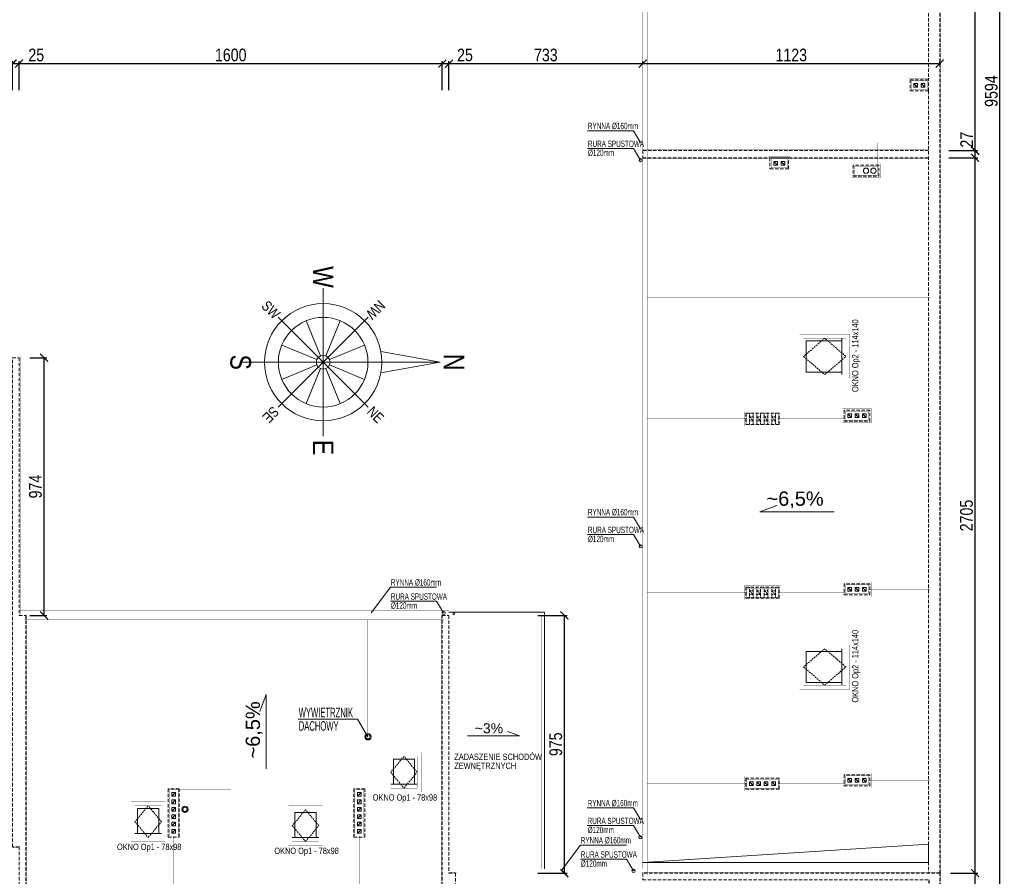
# Model space of a CAD drawing. Header units: millimetres. Extents: x 18880 to 99371, y -5529 to 27899.
# Tile 136 of 158: x 44927 to 48650, y 17305 to 20543. Entities that reach past the tile are written whole.
import ezdxf

# ---------------------------------------------------------------- set-up
doc = ezdxf.new("R2010")
doc.units = ezdxf.units.MM
doc.linetypes.add('DASHED', pattern=[19.05, 12.7, -6.35])
for name, color, linetype, lineweight in [('AA_HATCH', 252, 'Continuous', 0), ('AA_OPIS', 2, 'Continuous', 0), ('AA_WIDOK', 254, 'Continuous', 0), ('AP hath', 45, 'Continuous', 0), ('AP hath widok ciemniejszy', 252, 'Continuous', 0), ('AP opis', 51, 'Continuous', 13), ('AP wymiary', 40, 'Continuous', 0)]:
    doc.layers.add(name, color=color, linetype=linetype, lineweight=lineweight)
doc.styles.add('ARIAL', font='arial.ttf')
doc.styles.add('DIM07', font='romans.shx', dxfattribs={"width": 0.7})
doc.styles.add('Dimensions', font='arial.ttf', dxfattribs={"width": 0.8})
doc.dimstyles.new('arch100', dxfattribs={"dimscale": 2, "dimtxt": 24, "dimasz": 15, "dimexe": 5, "dimexo": 20, "dimgap": 4, "dimtad": 1, "dimdec": 1, "dimrnd": 0.5, "dimdsep": 46, "dimtxsty": 'Dimensions', "dimblk": 'ARCHTICK', "dimcen": 2.5, "dimazin": 0, "dimtfac": 1, "dimtdec": 1, "dimtmove": 1, "dimatfit": 3, "dimldrblk": 'NONE', "dimfxl": 50, "dimfxlon": 1, "dimarcsym": 0})

# ---------------------------------------------------------------- blocks, each defined once
blk = doc.blocks.new('Op1')
at = {"layer": 'AA_OPIS', "linetype": 'DASHED', "ltscale": 0.5}
blk.add_lwpolyline([(65, 135), (15, 75), (65, 15), (115, 75), (65, 135)], dxfattribs=at)
at = {"layer": 'AA_WIDOK', "const_width": 0.3}
blk.add_lwpolyline([(0, 0), (130, 0), (130, 150), (0, 150)], close=True, dxfattribs=at)
blk.add_lwpolyline([(15, 15), (115, 15), (115, 135), (15, 135), (15, 15)], dxfattribs=at)
at = {"layer": 'AA_WIDOK'}
for points in [[(105, 125), (25, 125)], [(25, 125), (25, 30)], [(105, 30), (105, 125)], [(15, 30), (115, 30)]]:
    blk.add_lwpolyline(points, dxfattribs=at)
at = {"layer": 'AA_OPIS', "insert": (68.9, -8.3), "char_height": 24, "width": 450, "attachment_point": 2, "style": 'ARIAL'}
blk.add_mtext('{\\W0.8;OKNO Op1 - 78x98}', dxfattribs=at)
blk = doc.blocks.new('Op2')
at = {"layer": 'AA_OPIS', "linetype": 'DASHED', "ltscale": 0.5}
blk.add_lwpolyline([(-160, 69), (-80, 0), (0, 69), (-80, 138), (-160, 69)], dxfattribs=at)
at = {"layer": 'AA_WIDOK', "const_width": 0.3}
blk.add_lwpolyline([(15, -15), (15, 153), (-175, 153), (-175, -15)], close=True, dxfattribs=at)
blk.add_lwpolyline([(0, 0), (0, 138), (-160, 138), (-160, 0), (0, 0)], dxfattribs=at)
at = {"layer": 'AA_WIDOK'}
for points in [[(-150, 128), (-150, 10)], [(-15, 128), (-150, 128)], [(-15, 0), (-15, 138)], [(-150, 10), (-15, 10)]]:
    blk.add_lwpolyline(points, dxfattribs=at)
at = {"layer": 'AA_OPIS', "insert": (23.3, 71.6), "char_height": 24, "width": 450, "attachment_point": 2, "rotation": 90, "style": 'ARIAL'}
blk.add_mtext('{\\W0.8;OKNO Op2 - 114x140}', dxfattribs=at)
blk = doc.blocks.new('róża wiatrów')
at = {"layer": 'AP hath'}
for p, q in [((-2.8, 6.9), (-18.5, 44.7)), ((2.8, 6.9), (18.5, 44.7)), ((-44.7, 18.5), (-6.9, 2.8)), ((6.9, 2.8), (44.7, 18.5)), ((-44.7, -18.5), (-6.9, -2.8)), ((-18.5, -44.7), (-2.8, -6.9)), ((18.5, -44.7), (2.8, -6.9)), ((6.9, -2.8), (44.7, -18.5))]:
    blk.add_line(p, q, dxfattribs=at)
blk.add_circle((0, 0), 48.4, dxfattribs=at)
at = {"layer": 'AP opis'}
for p, q in [((0, 126.5), (-11.6, 62.2)), ((0, -89.3), (0, 126.5)), ((0, 126.5), (11.6, 62.2)), ((-48.7, 48.7), (48.7, -48.7)), ((-48.7, -48.7), (48.7, 48.7)), ((-80, 0), (80, 0))]:
    blk.add_line(p, q, dxfattribs=at)
at = {"layer": 'AP opis', "ltscale": 0.5}
for q in [(80, 0), (68.8, 0)]:
    blk.add_line((63.3, 0), q, dxfattribs=at)
at = {"layer": 'AP opis'}
for radius in [63.3, 7.44]:
    blk.add_circle((0, 0), radius, dxfattribs=at)
at = {"layer": 'AP opis', "char_height": 22.3, "attachment_point": 5, "style": 'Dimensions'}
for s, insert in [('N', (0, 141.4)), ('W', (-92.1, 0)), ('E', (92.1, 0)), ('S', (0, -89.3))]:
    blk.add_mtext(s, dxfattribs=dict(at, insert=insert))
at = {"layer": 'AP opis', "char_height": 11.16, "attachment_point": 5, "style": 'Dimensions'}
for s, insert, rotation in [('NW', (-56.6, 56.6), 315), ('NE', (56.6, 56.6), 45), ('SW', (-56.6, -56.6), 45), ('SE', (56.6, -56.6), 315)]:
    blk.add_mtext(s, dxfattribs=dict(at, insert=insert, rotation=rotation))
blk = doc.blocks.new('_ARCHTICK')
at = {"color": 0, "linetype": 'ByBlock', "ltscale": 0.1, "const_width": 0.15}
blk.add_lwpolyline([(-0.5, -0.5), (0.5, 0.5)], dxfattribs=at)
blk = doc.blocks.new('*D511')
at = {"layer": 'AP wymiary', "color": 0, "lineweight": -2, "transparency": 16777216}
for p, q in [((43106.6, 15394.4), (43106.6, 15284.4)), ((44924.6, 15394.4), (44924.6, 15284.4)), ((44924.6, 15294.4), (43106.6, 15294.4))]:
    blk.add_line(p, q, dxfattribs=at)
at = {"layer": 'Defpoints', "color": 0, "transparency": 16777216}
for p in [(43106.6, 17416.5), (44924.6, 16452.9), (43106.6, 15294.4)]:
    blk.add_point(p, dxfattribs=at)
at = {"layer": 'AP wymiary', "color": 0, "lineweight": -2, "transparency": 16777216, "xscale": 30, "yscale": 30, "zscale": 30, "rotation": 180}
blk.add_blockref('_ARCHTICK', (43106.6, 15294.4), dxfattribs=at)
at = {"layer": 'AP wymiary', "color": 0, "lineweight": -2, "transparency": 16777216, "xscale": 30, "yscale": 30, "zscale": 30}
blk.add_blockref('_ARCHTICK', (44924.6, 15294.4), dxfattribs=at)
at = {"layer": 'AP wymiary', "color": 0, "transparency": 16777216, "insert": (44015.6, 15326.9), "char_height": 48, "attachment_point": 5, "style": 'Dimensions'}
blk.add_mtext('1818', dxfattribs=at)
blk = doc.blocks.new('_None')
blk = doc.blocks.new('*D525')
at = {"layer": 'AP wymiary', "color": 0, "lineweight": -2, "transparency": 16777216}
for p, q in [((44899.6, 20277.3), (44899.6, 20387.3)), ((44899.6, 20377.3), (44924.6, 20377.3)), ((44924.6, 20277.3), (44924.6, 20387.3))]:
    blk.add_line(p, q, dxfattribs=at)
at = {"layer": 'Defpoints', "color": 0, "transparency": 16777216}
for p in [(44924.6, 20377.3), (44899.6, 19265.5), (44924.6, 19265.5)]:
    blk.add_point(p, dxfattribs=at)
at = {"layer": 'AP wymiary', "color": 0, "lineweight": -2, "transparency": 16777216, "xscale": 30, "yscale": 30, "zscale": 30, "rotation": 180}
blk.add_blockref('_ARCHTICK', (44899.6, 20377.3), dxfattribs=at)
at = {"layer": 'AP wymiary', "color": 0, "lineweight": -2, "transparency": 16777216, "xscale": 30, "yscale": 30, "zscale": 30}
blk.add_blockref('_ARCHTICK', (44924.6, 20377.3), dxfattribs=at)
at = {"layer": 'AP wymiary', "color": 0, "transparency": 16777216, "insert": (44989.4, 20409.8), "char_height": 48, "attachment_point": 5, "style": 'Dimensions'}
blk.add_mtext('25', dxfattribs=at)
blk = doc.blocks.new('*D526')
at = {"layer": 'AP wymiary', "color": 0, "lineweight": -2, "transparency": 16777216}
for p, q in [((44924.6, 20277.3), (44924.6, 20387.3)), ((44924.6, 20377.3), (46524.6, 20377.3)), ((46524.6, 20277.3), (46524.6, 20387.3))]:
    blk.add_line(p, q, dxfattribs=at)
at = {"layer": 'Defpoints', "color": 0, "transparency": 16777216}
for p in [(46524.6, 20377.3), (44924.6, 19265.5), (46524.6, 18291.5)]:
    blk.add_point(p, dxfattribs=at)
at = {"layer": 'AP wymiary', "color": 0, "lineweight": -2, "transparency": 16777216, "xscale": 30, "yscale": 30, "zscale": 30, "rotation": 180}
blk.add_blockref('_ARCHTICK', (44924.6, 20377.3), dxfattribs=at)
at = {"layer": 'AP wymiary', "color": 0, "lineweight": -2, "transparency": 16777216, "xscale": 30, "yscale": 30, "zscale": 30}
blk.add_blockref('_ARCHTICK', (46524.6, 20377.3), dxfattribs=at)
at = {"layer": 'AP wymiary', "color": 0, "transparency": 16777216, "insert": (45724.6, 20409.8), "char_height": 48, "attachment_point": 5, "style": 'Dimensions'}
blk.add_mtext('1600', dxfattribs=at)
blk = doc.blocks.new('*D527')
at = {"layer": 'AP wymiary', "color": 0, "lineweight": -2, "transparency": 16777216}
for p, q in [((46524.6, 20277.3), (46524.6, 20387.3)), ((46524.6, 20377.3), (46549.6, 20377.3)), ((46549.6, 20277.3), (46549.6, 20387.3))]:
    blk.add_line(p, q, dxfattribs=at)
at = {"layer": 'Defpoints', "color": 0, "transparency": 16777216}
for p in [(46549.6, 20377.3), (46524.6, 18291.5), (46549.6, 18291.5)]:
    blk.add_point(p, dxfattribs=at)
at = {"layer": 'AP wymiary', "color": 0, "lineweight": -2, "transparency": 16777216, "xscale": 30, "yscale": 30, "zscale": 30, "rotation": 180}
blk.add_blockref('_ARCHTICK', (46524.6, 20377.3), dxfattribs=at)
at = {"layer": 'AP wymiary', "color": 0, "lineweight": -2, "transparency": 16777216, "xscale": 30, "yscale": 30, "zscale": 30}
blk.add_blockref('_ARCHTICK', (46549.6, 20377.3), dxfattribs=at)
at = {"layer": 'AP wymiary', "color": 0, "transparency": 16777216, "insert": (46610.4, 20409.8), "char_height": 48, "attachment_point": 5, "style": 'Dimensions'}
blk.add_mtext('25', dxfattribs=at)
blk = doc.blocks.new('*D528')
at = {"layer": 'AP wymiary', "color": 0, "lineweight": -2, "transparency": 16777216}
for p, q in [((46549.6, 20277.3), (46549.6, 20387.3)), ((46549.6, 20377.3), (47282.6, 20377.3)), ((47282.6, 20377.3), (47282.6, 20387.3))]:
    blk.add_line(p, q, dxfattribs=at)
at = {"layer": 'Defpoints', "color": 0, "transparency": 16777216}
for p in [(47282.6, 20377.3), (47282.6, 20357.1), (46549.6, 18291.5)]:
    blk.add_point(p, dxfattribs=at)
at = {"layer": 'AP wymiary', "color": 0, "lineweight": -2, "transparency": 16777216, "xscale": 30, "yscale": 30, "zscale": 30, "rotation": 180}
blk.add_blockref('_ARCHTICK', (46549.6, 20377.3), dxfattribs=at)
at = {"layer": 'AP wymiary', "color": 0, "lineweight": -2, "transparency": 16777216, "xscale": 30, "yscale": 30, "zscale": 30}
blk.add_blockref('_ARCHTICK', (47282.6, 20377.3), dxfattribs=at)
at = {"layer": 'AP wymiary', "color": 0, "transparency": 16777216, "insert": (46916.1, 20409.8), "char_height": 48, "attachment_point": 5, "style": 'Dimensions'}
blk.add_mtext('733', dxfattribs=at)
blk = doc.blocks.new('*D529')
at = {"layer": 'AP wymiary', "color": 0, "lineweight": -2, "transparency": 16777216}
for p, q in [((47282.6, 20377.3), (47282.6, 20387.3)), ((47282.6, 20377.3), (48405.6, 20377.3)), ((48405.6, 20377.3), (48405.6, 20387.3))]:
    blk.add_line(p, q, dxfattribs=at)
at = {"layer": 'Defpoints', "color": 0, "transparency": 16777216}
for p in [(48405.6, 20377.3), (47282.6, 20357.1), (48405.6, 20342.7)]:
    blk.add_point(p, dxfattribs=at)
at = {"layer": 'AP wymiary', "color": 0, "lineweight": -2, "transparency": 16777216, "xscale": 30, "yscale": 30, "zscale": 30, "rotation": 180}
blk.add_blockref('_ARCHTICK', (47282.6, 20377.3), dxfattribs=at)
at = {"layer": 'AP wymiary', "color": 0, "lineweight": -2, "transparency": 16777216, "xscale": 30, "yscale": 30, "zscale": 30}
blk.add_blockref('_ARCHTICK', (48405.6, 20377.3), dxfattribs=at)
at = {"layer": 'AP wymiary', "color": 0, "transparency": 16777216, "insert": (47844.1, 20409.8), "char_height": 48, "attachment_point": 5, "style": 'Dimensions'}
blk.add_mtext('1123', dxfattribs=at)
blk = doc.blocks.new('*D530')
at = {"layer": 'AP wymiary', "color": 0, "lineweight": -2, "transparency": 16777216}
for p, q in [((48445.6, 17316.5), (48549.2, 17316.5)), ((48539.2, 15476.5), (48539.2, 17316.5)), ((48445.6, 15476.5), (48549.2, 15476.5))]:
    blk.add_line(p, q, dxfattribs=at)
at = {"layer": 'Defpoints', "color": 0, "transparency": 16777216}
for p in [(48405.6, 17316.5), (48539.2, 17316.5), (48405.6, 15476.5)]:
    blk.add_point(p, dxfattribs=at)
at = {"layer": 'AP wymiary', "color": 0, "lineweight": -2, "transparency": 16777216, "xscale": 30, "yscale": 30, "zscale": 30}
for p, rotation in [((48539.2, 17316.5), 90), ((48539.2, 15476.5), 270)]:
    blk.add_blockref('_ARCHTICK', p, dxfattribs=dict(at, rotation=rotation))
at = {"layer": 'AP wymiary', "color": 0, "transparency": 16777216, "insert": (48506.7, 16396.5), "char_height": 48, "attachment_point": 5, "rotation": 90, "style": 'Dimensions'}
blk.add_mtext('1840', dxfattribs=at)
blk = doc.blocks.new('*D531')
at = {"layer": 'AP wymiary', "color": 0, "lineweight": -2, "transparency": 16777216}
for p, q in [((48439.2, 20021.5), (48549.2, 20021.5)), ((48539.2, 17316.5), (48539.2, 20021.5)), ((48445.6, 17316.5), (48549.2, 17316.5))]:
    blk.add_line(p, q, dxfattribs=at)
at = {"layer": 'Defpoints', "color": 0, "transparency": 16777216}
for p in [(48363.6, 20021.5), (48539.2, 20021.5), (48405.6, 17316.5)]:
    blk.add_point(p, dxfattribs=at)
at = {"layer": 'AP wymiary', "color": 0, "lineweight": -2, "transparency": 16777216, "xscale": 30, "yscale": 30, "zscale": 30}
for p, rotation in [((48539.2, 20021.5), 90), ((48539.2, 17316.5), 270)]:
    blk.add_blockref('_ARCHTICK', p, dxfattribs=dict(at, rotation=rotation))
at = {"layer": 'AP wymiary', "color": 0, "transparency": 16777216, "insert": (48506.7, 18669), "char_height": 48, "attachment_point": 5, "rotation": 90, "style": 'Dimensions'}
blk.add_mtext('2705', dxfattribs=at)
blk = doc.blocks.new('*D532')
at = {"layer": 'AP wymiary', "color": 0, "lineweight": -2, "transparency": 16777216}
for p, q in [((48439.2, 20048.5), (48549.2, 20048.5)), ((48539.2, 20021.5), (48539.2, 20048.5)), ((48439.2, 20021.5), (48549.2, 20021.5))]:
    blk.add_line(p, q, dxfattribs=at)
at = {"layer": 'Defpoints', "color": 0, "transparency": 16777216}
for p in [(48363.6, 20048.5), (48539.2, 20048.5), (48363.6, 20021.5)]:
    blk.add_point(p, dxfattribs=at)
at = {"layer": 'AP wymiary', "color": 0, "lineweight": -2, "transparency": 16777216, "xscale": 30, "yscale": 30, "zscale": 30}
for p, rotation in [((48539.2, 20048.5), 90), ((48539.2, 20021.5), 270)]:
    blk.add_blockref('_ARCHTICK', p, dxfattribs=dict(at, rotation=rotation))
at = {"layer": 'AP wymiary', "color": 0, "transparency": 16777216, "insert": (48507.1, 20089.9), "char_height": 48, "attachment_point": 5, "rotation": 90, "style": 'Dimensions'}
blk.add_mtext('27', dxfattribs=at)
blk = doc.blocks.new('*D533')
at = {"layer": 'AP wymiary', "color": 0, "lineweight": -2, "transparency": 16777216}
for p, q in [((48439.2, 23832.5), (48549.2, 23832.5)), ((48539.2, 20048.5), (48539.2, 23832.5)), ((48439.2, 20048.5), (48549.2, 20048.5))]:
    blk.add_line(p, q, dxfattribs=at)
at = {"layer": 'Defpoints', "color": 0, "transparency": 16777216}
for p in [(48363.6, 23832.5), (48539.2, 23832.5), (48363.6, 20048.5)]:
    blk.add_point(p, dxfattribs=at)
at = {"layer": 'AP wymiary', "color": 0, "lineweight": -2, "transparency": 16777216, "xscale": 30, "yscale": 30, "zscale": 30}
for p, rotation in [((48539.2, 23832.5), 90), ((48539.2, 20048.5), 270)]:
    blk.add_blockref('_ARCHTICK', p, dxfattribs=dict(at, rotation=rotation))
at = {"layer": 'AP wymiary', "color": 0, "transparency": 16777216, "insert": (48506.7, 21940.5), "char_height": 48, "attachment_point": 5, "rotation": 90, "style": 'Dimensions'}
blk.add_mtext('3784', dxfattribs=at)
blk = doc.blocks.new('*D536')
at = {"layer": 'AP wymiary', "color": 0, "lineweight": -2, "transparency": 16777216}
for p, q in [((48533, 25070.5), (48643, 25070.5)), ((48633, 15476.5), (48633, 25070.5)), ((48533, 15476.5), (48643, 15476.5))]:
    blk.add_line(p, q, dxfattribs=at)
at = {"layer": 'Defpoints', "color": 0, "transparency": 16777216}
for p in [(48483.6, 25070.5), (48633, 25070.5), (48483.6, 15476.5)]:
    blk.add_point(p, dxfattribs=at)
at = {"layer": 'AP wymiary', "color": 0, "lineweight": -2, "transparency": 16777216, "xscale": 30, "yscale": 30, "zscale": 30}
for p, rotation in [((48633, 25070.5), 90), ((48633, 15476.5), 270)]:
    blk.add_blockref('_ARCHTICK', p, dxfattribs=dict(at, rotation=rotation))
at = {"layer": 'AP wymiary', "color": 0, "transparency": 16777216, "insert": (48600.5, 20273.5), "char_height": 48, "attachment_point": 5, "rotation": 90, "style": 'Dimensions'}
blk.add_mtext('9594', dxfattribs=at)
blk = doc.blocks.new('*D538')
at = {"layer": 'AP wymiary', "color": 0, "lineweight": -2, "transparency": 16777216}
for p, q in [((44964.6, 19265.5), (45028.8, 19265.5)), ((45018.8, 18291.5), (45018.8, 19265.5)), ((44964.6, 18291.5), (45028.8, 18291.5))]:
    blk.add_line(p, q, dxfattribs=at)
at = {"layer": 'Defpoints', "color": 0, "transparency": 16777216}
for p in [(44924.6, 19265.5), (45018.8, 19265.5), (44924.6, 18291.5)]:
    blk.add_point(p, dxfattribs=at)
at = {"layer": 'AP wymiary', "color": 0, "lineweight": -2, "transparency": 16777216, "xscale": 30, "yscale": 30, "zscale": 30}
for p, rotation in [((45018.8, 19265.5), 90), ((45018.8, 18291.5), 270)]:
    blk.add_blockref('_ARCHTICK', p, dxfattribs=dict(at, rotation=rotation))
at = {"layer": 'AP wymiary', "color": 0, "transparency": 16777216, "insert": (44986.3, 18778.5), "char_height": 48, "attachment_point": 5, "rotation": 90, "style": 'Dimensions'}
blk.add_mtext('974', dxfattribs=at)
blk = doc.blocks.new('*D539')
at = {"layer": 'AP wymiary', "color": 0, "lineweight": -2, "transparency": 16777216}
for p, q in [((46886.4, 18291.5), (46996.4, 18291.5)), ((46986.4, 17316.5), (46986.4, 18291.5)), ((46886.4, 17316.5), (46996.4, 17316.5))]:
    blk.add_line(p, q, dxfattribs=at)
at = {"layer": 'Defpoints', "color": 0, "transparency": 16777216}
for p in [(46549.6, 18291.5), (46986.4, 18291.5), (46549.6, 17316.5)]:
    blk.add_point(p, dxfattribs=at)
at = {"layer": 'AP wymiary', "color": 0, "lineweight": -2, "transparency": 16777216, "xscale": 30, "yscale": 30, "zscale": 30}
for p, rotation in [((46986.4, 18291.5), 90), ((46986.4, 17316.5), 270)]:
    blk.add_blockref('_ARCHTICK', p, dxfattribs=dict(at, rotation=rotation))
at = {"layer": 'AP wymiary', "color": 0, "transparency": 16777216, "insert": (46953.8, 17804), "char_height": 48, "attachment_point": 5, "rotation": 90, "style": 'Dimensions'}
blk.add_mtext('975', dxfattribs=at)

msp = doc.modelspace()

# ---------------------------------------------------------------- linework, layer by layer
at = {"layer": 'AA_HATCH'}
for points in [[(48307.55534, 20288.51587), (48307.55534, 20302.51587), (48321.55534, 20302.51587), (48321.55534, 20288.51587)], [(48335.55534, 20288.51587), (48335.55534, 20302.51587), (48349.55534, 20302.51587), (48349.55534, 20288.51587)], [(47777.55534, 19993.51587), (47777.55534, 20007.51587), (47791.55534, 20007.51587), (47791.55534, 19993.51587)], [(47805.55534, 19993.51587), (47805.55534, 20007.51587), (47819.55534, 20007.51587), (47819.55534, 19993.51587)], [(48057.55534, 19039.51587), (48057.55534, 19053.51587), (48071.55534, 19053.51587), (48071.55534, 19039.51587)], [(48085.55534, 19039.51587), (48085.55534, 19053.51587), (48099.55534, 19053.51587), (48099.55534, 19039.51587)], [(48113.55534, 19039.51587), (48113.55534, 19053.51587), (48127.55534, 19053.51587), (48127.55534, 19039.51587)], [(48057.55534, 18382.51587), (48057.55534, 18396.51587), (48071.55534, 18396.51587), (48071.55534, 18382.51587)], [(48085.55534, 18382.51587), (48085.55534, 18396.51587), (48099.55534, 18396.51587), (48099.55534, 18382.51587)], [(48113.55534, 18382.51587), (48113.55534, 18396.51587), (48127.55534, 18396.51587), (48127.55534, 18382.51587)], [(47686.05534, 17648.51587), (47686.05534, 17662.51587), (47700.05534, 17662.51587), (47700.05534, 17648.51587)], [(47714.05534, 17648.51587), (47714.05534, 17662.51587), (47728.05534, 17662.51587), (47728.05534, 17648.51587)], [(47742.05534, 17648.51587), (47742.05534, 17662.51587), (47756.05534, 17662.51587), (47756.05534, 17648.51587)], [(47770.05534, 17648.51587), (47770.05534, 17662.51587), (47784.05534, 17662.51587), (47784.05534, 17648.51587)], [(48057.55534, 17660.51587), (48057.55534, 17674.51587), (48071.55534, 17674.51587), (48071.55534, 17660.51587)], [(48085.55534, 17660.51587), (48085.55534, 17674.51587), (48099.55534, 17674.51587), (48099.55534, 17660.51587)], [(48113.55534, 17660.51587), (48113.55534, 17674.51587), (48127.55534, 17674.51587), (48127.55534, 17660.51587)], [(45501.55534, 17621.51587), (45515.55534, 17621.51587), (45515.55534, 17607.51587), (45501.55534, 17607.51587)], [(46203.55534, 17621.51587), (46217.55534, 17621.51587), (46217.55534, 17607.51587), (46203.55534, 17607.51587)], [(45501.55534, 17593.51587), (45515.55534, 17593.51587), (45515.55534, 17579.51587), (45501.55534, 17579.51587)], [(46203.55534, 17593.51587), (46217.55534, 17593.51587), (46217.55534, 17579.51587), (46203.55534, 17579.51587)], [(45501.55534, 17565.51587), (45515.55534, 17565.51587), (45515.55534, 17551.51587), (45501.55534, 17551.51587)], [(45501.55534, 17537.51587), (45515.55534, 17537.51587), (45515.55534, 17523.51587), (45501.55534, 17523.51587)], [(46203.55534, 17565.51587), (46217.55534, 17565.51587), (46217.55534, 17551.51587), (46203.55534, 17551.51587)], [(46203.55534, 17537.51587), (46217.55534, 17537.51587), (46217.55534, 17523.51587), (46203.55534, 17523.51587)], [(45501.55534, 17509.51587), (45515.55534, 17509.51587), (45515.55534, 17495.51587), (45501.55534, 17495.51587)], [(46203.55534, 17509.51587), (46217.55534, 17509.51587), (46217.55534, 17495.51587), (46203.55534, 17495.51587)], [(45501.55534, 17481.51587), (45515.55534, 17481.51587), (45515.55534, 17467.51587), (45501.55534, 17467.51587)], [(46203.55534, 17481.51587), (46217.55534, 17481.51587), (46217.55534, 17467.51587), (46203.55534, 17467.51587)]]:
    msp.add_lwpolyline(points, close=True, dxfattribs=at)
for points in [[(48307.55534, 20302.51587), (48321.55534, 20288.51587)], [(48335.55534, 20302.51587), (48349.55534, 20288.51587)], [(47777.55534, 20007.51587), (47791.55534, 19993.51587)], [(47805.55534, 20007.51587), (47819.55534, 19993.51587)], [(48057.55534, 19053.51587), (48071.55534, 19039.51587)], [(48085.55534, 19053.51587), (48099.55534, 19039.51587)], [(48113.55534, 19053.51587), (48127.55534, 19039.51587)], [(48057.55534, 18396.51587), (48071.55534, 18382.51587)], [(48085.55534, 18396.51587), (48099.55534, 18382.51587)], [(48113.55534, 18396.51587), (48127.55534, 18382.51587)], [(47686.05534, 17662.51587), (47700.05534, 17648.51587)], [(47714.05534, 17662.51587), (47728.05534, 17648.51587)], [(47742.05534, 17662.51587), (47756.05534, 17648.51587)], [(47770.05534, 17662.51587), (47784.05534, 17648.51587)], [(48057.55534, 17674.51587), (48071.55534, 17660.51587)], [(48085.55534, 17674.51587), (48099.55534, 17660.51587)], [(48113.55534, 17674.51587), (48127.55534, 17660.51587)], [(45515.55534, 17621.51587), (45501.55534, 17607.51587)], [(46217.55534, 17621.51587), (46203.55534, 17607.51587)], [(45515.55534, 17593.51587), (45501.55534, 17579.51587)], [(46217.55534, 17593.51587), (46203.55534, 17579.51587)], [(45515.55534, 17565.51587), (45501.55534, 17551.51587)], [(45515.55534, 17537.51587), (45501.55534, 17523.51587)], [(46217.55534, 17565.51587), (46203.55534, 17551.51587)], [(46217.55534, 17537.51587), (46203.55534, 17523.51587)], [(45515.55534, 17509.51587), (45501.55534, 17495.51587)], [(46217.55534, 17509.51587), (46203.55534, 17495.51587)], [(45515.55534, 17481.51587), (45501.55534, 17467.51587)], [(46217.55534, 17481.51587), (46203.55534, 17467.51587)], [(47282.55534, 17356.99569), (48363.55534, 17356.99569), (48363.55534, 17426.99569), (47282.55534, 17356.99569)]]:
    msp.add_lwpolyline(points, dxfattribs=at)
for centre in [(48126.55534, 19972.51587), (48154.55534, 19972.51587)]:
    msp.add_circle(centre, 10, dxfattribs=at)
at = {"layer": 'AA_OPIS'}
for points in [[(47274.55534, 20079.20123), (47248.02583, 20123.37984), (47073.56794, 20123.37984)], [(47274.55534, 20012.51587), (47248.02583, 20056.69449), (47073.56794, 20056.69449)], [(48006.00415, 18682.86868), (47725.13933, 18682.86868), (47789.29001, 18706.61249)], [(47274.55534, 18619.20123), (47248.02583, 18663.37984), (47073.56794, 18663.37984)], [(47274.55534, 18552.51587), (47248.02583, 18596.69449), (47073.56794, 18596.69449)], [(46256.0907, 18300.51587), (46328.56794, 18397.90475), (46503.02583, 18397.90475)], [(46529.55534, 18300.51587), (46503.02583, 18344.69449), (46328.56794, 18344.69449)], [(45858.13587, 17710.85205), (45858.13587, 17991.71688), (45834.39206, 17927.56619)], [(46243.47948, 17832.3399), (46203.68522, 17898.60782), (45979.15796, 17898.60782)], [(46619.58202, 17836.26581), (46816.18739, 17836.26581), (46771.28191, 17852.88647)], [(47273.55534, 17519.20123), (47247.02583, 17563.37984), (47072.56794, 17563.37984)], [(47273.55534, 17452.51587), (47247.02583, 17496.69449), (47072.56794, 17496.69449)], [(46974.0907, 17325.51587), (47046.56794, 17422.90475), (47221.02583, 17422.90475)], [(47247.55534, 17325.51587), (47221.02583, 17369.69449), (47046.56794, 17369.69449)]]:
    msp.add_lwpolyline(points, dxfattribs=at)
at = {"layer": 'AA_WIDOK', "linetype": 'DASHED'}
for p, q in [((48405.55534, 17316.51587), (48405.55534, 25070.51587)), ((48363.55534, 20274.51587), (48363.55534, 17316.51587))]:
    msp.add_line(p, q, dxfattribs=at)
at = {"layer": 'AA_WIDOK', "color": 4}
for points, const_width in [([(48409.55534, 17320.51587), (48409.55534, 25074.51587), (47770.55534, 25074.51587), (47770.55534, 24653.51587), (47817.55534, 24653.51587), (47817.55534, 25041.51587), (48359.55534, 25041.51587), (48359.55534, 20322.51587)], 0.5), ([(39917.05534, 22301.51587), (47265.55534, 22301.51587), (47265.55534, 17333.51587)], 0.3), ([(39942.55534, 22317.51587), (47281.55534, 22317.51587), (47281.55534, 20052.51587)], 0.3), ([(48359.55534, 20268.51587), (48359.55534, 20052.51587)], 0.5), ([(48359.55534, 20052.51587), (47278.55534, 20052.51587), (47278.55534, 20017.51587), (47757.55534, 20017.51587)], 0.5), ([(47281.55534, 20017.51587), (47281.55534, 17333.51587)], 0.3), ([(47839.55534, 20017.51587), (48359.55534, 20017.51587)], 0.5), ([(48359.55534, 20017.51587), (48359.55534, 17320.51587)], 0.5), ([(46549.55534, 18308.51587), (44928.55534, 18308.51587)], 0.3), ([(46520.55534, 18292.51587), (44953.55534, 18292.51587)], 0.3), ([(46549.55534, 18295.51587), (46549.55534, 18308.51587)], 0.3), ([(47282.55534, 17333.51587), (46553.55534, 17333.51587)], 0.3), ([(47278.55534, 17317.51587), (46578.55534, 17317.51587)], 0.3)]:
    msp.add_lwpolyline(points, dxfattribs=dict(at, const_width=const_width))
at = {"layer": 'AA_WIDOK', "linetype": 'DASHED'}
for points in [[(48363.55534, 25045.51587), (48363.55534, 20316.51587)], [(48363.55534, 20316.51587), (48293.55534, 20316.51587), (48293.55534, 20274.51587), (48363.55534, 20274.51587), (48363.55534, 20316.51587)], [(48363.55534, 20048.51587), (47282.55534, 20048.51587), (47282.55534, 20021.51587), (48363.55534, 20021.51587)], [(47833.55534, 20021.51587), (47763.55534, 20021.51587), (47763.55534, 19979.51587), (47833.55534, 19979.51587), (47833.55534, 20021.51587)], [(48175.55534, 19993.51587), (48077.55534, 19993.51587), (48077.55534, 19951.51587), (48175.55534, 19951.51587), (48175.55534, 19993.51587)], [(48141.55534, 19067.51587), (48043.55534, 19067.51587), (48043.55534, 19025.51587), (48141.55534, 19025.51587), (48141.55534, 19067.51587)], [(47798.05534, 19055.51587), (47672.05534, 19055.51587), (47672.05534, 19013.51587), (47798.05534, 19013.51587), (47798.05534, 19055.51587)], [(47798.05534, 18398.51587), (47672.05534, 18398.51587), (47672.05534, 18356.51587), (47798.05534, 18356.51587), (47798.05534, 18398.51587)], [(48141.55534, 18410.51587), (48043.55534, 18410.51587), (48043.55534, 18368.51587), (48141.55534, 18368.51587), (48141.55534, 18410.51587)], [(48141.55534, 17688.51587), (48043.55534, 17688.51587), (48043.55534, 17646.51587), (48141.55534, 17646.51587), (48141.55534, 17688.51587)], [(47798.05534, 17676.51587), (47672.05534, 17676.51587), (47672.05534, 17634.51587), (47798.05534, 17634.51587), (47798.05534, 17676.51587)], [(45529.55534, 17453.51587), (45529.55534, 17635.51587), (45487.55534, 17635.51587), (45487.55534, 17453.51587), (45529.55534, 17453.51587)], [(46231.55534, 17453.51587), (46231.55534, 17635.51587), (46189.55534, 17635.51587), (46189.55534, 17453.51587), (46231.55534, 17453.51587)], [(48365.55534, 17291.51587), (48365.55534, 15476.51587), (48405.55534, 15476.51587), (48405.55534, 17316.51587), (47282.55534, 17316.51587), (47282.55534, 17291.51587), (48365.55534, 17291.51587)]]:
    msp.add_lwpolyline(points, dxfattribs=at)
at = {"layer": 'AA_WIDOK', "const_width": 0.3}
for points in [[(47282.55534, 22318.51587), (47282.55534, 20052.51587)], [(47282.55534, 20017.51587), (47282.55534, 17320.51587)], [(46520.55534, 18291.51587), (44953.55534, 18291.51587)], [(46549.55534, 18291.51587), (46899.55534, 18291.51587)], [(46899.55534, 18291.51587), (46899.55534, 17333.51587)], [(44953.55534, 17371.51587), (46520.55534, 17371.51587)], [(47278.55534, 17316.51587), (46578.55534, 17316.51587)]]:
    msp.add_lwpolyline(points, dxfattribs=at)
at = {"layer": 'AA_WIDOK', "color": 10, "const_width": 1}
for points in [[(47299.55534, 22335.51587), (47299.55534, 17310.51587)], [(48369.55356, 20078.66211), (47299.55534, 20078.51587)], [(48171.55534, 19989.51587), (48171.55534, 20078.63505)], [(48369.55534, 19491.51587), (47299.55534, 19491.51587)], [(47676.05534, 19034.51587), (47299.55534, 19034.51587)], [(47794.05534, 19034.51587), (48047.55534, 19034.51587)], [(48137.55534, 19046.51587), (48369.55534, 19046.51587)], [(47676.05534, 18377.51587), (47299.55534, 18377.51587)], [(47794.05534, 18377.51587), (48047.55534, 18377.51587)], [(48137.55534, 18389.51587), (48369.55534, 18389.51587)], [(46530.55534, 18274.51587), (44943.55534, 18274.51587)], [(45525.55534, 17631.51587), (45725.55534, 17631.51587), (45725.55534, 18274.51587)], [(46243.47948, 17832.3399), (46243.47948, 18274.51587)], [(47676.05534, 17655.51587), (47299.55534, 17655.51587)], [(47794.05534, 17655.51587), (48047.55534, 17655.51587)], [(48137.55534, 17667.51587), (48369.55534, 17667.51587)], [(45508.55534, 17457.51587), (45508.55534, 16468.51587)], [(46210.55534, 17457.51587), (46210.55534, 16468.51587)]]:
    msp.add_lwpolyline(points, dxfattribs=at)
at = {"layer": 'AA_WIDOK', "linetype": 'Continuous', "const_width": 0.3}
for points in [[(48369.55534, 20322.51587), (48287.55534, 20322.51587), (48287.55534, 20268.51587), (48369.55534, 20268.51587)], [(47839.55534, 20027.51587), (47757.55534, 20027.51587), (47757.55534, 19973.51587), (47839.55534, 19973.51587)], [(48181.55534, 19999.51587), (48071.55534, 19999.51587), (48071.55534, 19945.51587), (48181.55534, 19945.51587)], [(47804.05534, 19061.51587), (47666.05534, 19061.51587), (47666.05534, 19007.51587), (47804.05534, 19007.51587)], [(48147.55534, 19073.51587), (48037.55534, 19073.51587), (48037.55534, 19019.51587), (48147.55534, 19019.51587)], [(47804.05534, 18404.51587), (47666.05534, 18404.51587), (47666.05534, 18350.51587), (47804.05534, 18350.51587)], [(48147.55534, 18416.51587), (48037.55534, 18416.51587), (48037.55534, 18362.51587), (48147.55534, 18362.51587)], [(48147.55534, 17694.51587), (48037.55534, 17694.51587), (48037.55534, 17640.51587), (48147.55534, 17640.51587)], [(47804.05534, 17682.51587), (47666.05534, 17682.51587), (47666.05534, 17628.51587), (47804.05534, 17628.51587)], [(45535.55534, 17447.51587), (45535.55534, 17641.51587), (45481.55534, 17641.51587), (45481.55534, 17447.51587)], [(46237.55534, 17447.51587), (46237.55534, 17641.51587), (46183.55534, 17641.51587), (46183.55534, 17447.51587)]]:
    msp.add_lwpolyline(points, close=True, dxfattribs=at)
at = {"layer": 'AA_WIDOK', "color": 10, "const_width": 1}
for points in [[(48359.55534, 20312.51587), (48297.55534, 20312.51587), (48297.55534, 20278.51587), (48359.55534, 20278.51587)], [(47829.55534, 20017.51587), (47767.55534, 20017.51587), (47767.55534, 19983.51587), (47829.55534, 19983.51587)], [(48171.55534, 19989.51587), (48081.55534, 19989.51587), (48081.55534, 19955.51587), (48171.55534, 19955.51587)], [(48137.55534, 19063.51587), (48047.55534, 19063.51587), (48047.55534, 19029.51587), (48137.55534, 19029.51587)], [(47794.05534, 19051.51587), (47676.05534, 19051.51587), (47676.05534, 19017.51587), (47794.05534, 19017.51587)], [(47794.05534, 18394.51587), (47676.05534, 18394.51587), (47676.05534, 18360.51587), (47794.05534, 18360.51587)], [(48137.55534, 18406.51587), (48047.55534, 18406.51587), (48047.55534, 18372.51587), (48137.55534, 18372.51587)], [(48137.55534, 17684.51587), (48047.55534, 17684.51587), (48047.55534, 17650.51587), (48137.55534, 17650.51587)], [(47794.05534, 17672.51587), (47676.05534, 17672.51587), (47676.05534, 17638.51587), (47794.05534, 17638.51587)], [(45525.55534, 17457.51587), (45525.55534, 17631.51587), (45491.55534, 17631.51587), (45491.55534, 17457.51587)], [(46227.55534, 17457.51587), (46227.55534, 17631.51587), (46193.55534, 17631.51587), (46193.55534, 17457.51587)]]:
    msp.add_lwpolyline(points, close=True, dxfattribs=at)
at = {"layer": 'AA_WIDOK', "color": 4, "const_width": 0.5}
for points in [[(44895.55534, 19269.51587), (44928.55534, 19269.51587), (44928.55534, 18295.51587), (44953.55534, 18295.51587), (44953.55534, 16447.51587), (44920.55534, 16447.51587), (44920.55534, 17412.51587), (44895.55534, 17412.51587)], [(46520.55534, 16447.51587), (46520.55534, 18295.51587), (46553.55534, 18295.51587), (46553.55534, 17320.51587), (46578.55534, 17320.51587), (46578.55534, 15472.51587), (46545.55534, 15472.51587), (46545.55534, 16447.51587)], [(48361.55534, 17287.51587), (48361.55534, 15472.51587), (48409.55534, 15472.51587), (48409.55534, 17320.51587), (47278.55534, 17320.51587), (47278.55534, 17287.51587)]]:
    msp.add_lwpolyline(points, close=True, dxfattribs=at)
at = {"layer": 'AA_WIDOK', "linetype": 'DASHED'}
for points in [[(44899.55534, 19265.51587), (44924.55534, 19265.51587), (44924.55534, 18291.51587), (44949.55534, 18291.51587), (44949.55534, 16451.51587), (44924.55534, 16451.51587), (44924.55534, 17416.51587), (44899.55534, 17416.51587)], [(46524.55534, 16451.51587), (46524.55534, 18291.51587), (46549.55534, 18291.51587), (46549.55534, 17316.51587), (46574.55534, 17316.51587), (46574.55534, 15476.51587), (46549.55534, 15476.51587), (46549.55534, 16451.51587)]]:
    msp.add_lwpolyline(points, close=True, dxfattribs=at)
at = {"layer": 'AA_WIDOK', "linetype": 'DASHED', "ltscale": 0.5}
for points in [[(47686.05534, 19041.51587), (47686.05534, 19055.51587)], [(47686.05534, 19041.51587), (47700.05534, 19027.51587)], [(47686.05534, 19027.51587), (47686.05534, 19013.51587)], [(47700.05534, 19041.51587), (47700.05534, 19055.51587)], [(47700.05534, 19027.51587), (47700.05534, 19013.51587)], [(47714.05534, 19041.51587), (47714.05534, 19055.51587)], [(47714.05534, 19041.51587), (47728.05534, 19027.51587)], [(47714.05534, 19027.51587), (47714.05534, 19013.51587)], [(47728.05534, 19041.51587), (47728.05534, 19055.51587)], [(47728.05534, 19027.51587), (47728.05534, 19013.51587)], [(47742.05534, 19041.51587), (47742.05534, 19055.51587)], [(47742.05534, 19041.51587), (47756.05534, 19027.51587)], [(47742.05534, 19027.51587), (47742.05534, 19013.51587)], [(47756.05534, 19041.51587), (47756.05534, 19055.51587)], [(47756.05534, 19027.51587), (47756.05534, 19013.51587)], [(47770.05534, 19041.51587), (47770.05534, 19055.51587)], [(47770.05534, 19041.51587), (47784.05534, 19027.51587)], [(47770.05534, 19027.51587), (47770.05534, 19013.51587)], [(47784.05534, 19041.51587), (47784.05534, 19055.51587)], [(47784.05534, 19027.51587), (47784.05534, 19013.51587)], [(47686.05534, 18384.51587), (47686.05534, 18398.51587)], [(47700.05534, 18384.51587), (47700.05534, 18398.51587)], [(47714.05534, 18384.51587), (47714.05534, 18398.51587)], [(47728.05534, 18384.51587), (47728.05534, 18398.51587)], [(47742.05534, 18384.51587), (47742.05534, 18398.51587)], [(47756.05534, 18384.51587), (47756.05534, 18398.51587)], [(47770.05534, 18384.51587), (47770.05534, 18398.51587)], [(47784.05534, 18384.51587), (47784.05534, 18398.51587)], [(47686.05534, 18384.51587), (47700.05534, 18370.51587)], [(47686.05534, 18370.51587), (47686.05534, 18356.51587)], [(47700.05534, 18370.51587), (47700.05534, 18356.51587)], [(47714.05534, 18384.51587), (47728.05534, 18370.51587)], [(47714.05534, 18370.51587), (47714.05534, 18356.51587)], [(47728.05534, 18370.51587), (47728.05534, 18356.51587)], [(47742.05534, 18384.51587), (47756.05534, 18370.51587)], [(47742.05534, 18370.51587), (47742.05534, 18356.51587)], [(47756.05534, 18370.51587), (47756.05534, 18356.51587)], [(47770.05534, 18384.51587), (47784.05534, 18370.51587)], [(47770.05534, 18370.51587), (47770.05534, 18356.51587)], [(47784.05534, 18370.51587), (47784.05534, 18356.51587)]]:
    msp.add_lwpolyline(points, dxfattribs=at)
for points in [[(47686.05534, 19027.51587), (47686.05534, 19041.51587), (47700.05534, 19041.51587), (47700.05534, 19027.51587)], [(47714.05534, 19027.51587), (47714.05534, 19041.51587), (47728.05534, 19041.51587), (47728.05534, 19027.51587)], [(47742.05534, 19027.51587), (47742.05534, 19041.51587), (47756.05534, 19041.51587), (47756.05534, 19027.51587)], [(47770.05534, 19027.51587), (47770.05534, 19041.51587), (47784.05534, 19041.51587), (47784.05534, 19027.51587)], [(47686.05534, 18370.51587), (47686.05534, 18384.51587), (47700.05534, 18384.51587), (47700.05534, 18370.51587)], [(47714.05534, 18370.51587), (47714.05534, 18384.51587), (47728.05534, 18384.51587), (47728.05534, 18370.51587)], [(47742.05534, 18370.51587), (47742.05534, 18384.51587), (47756.05534, 18384.51587), (47756.05534, 18370.51587)], [(47770.05534, 18370.51587), (47770.05534, 18384.51587), (47784.05534, 18384.51587), (47784.05534, 18370.51587)]]:
    msp.add_lwpolyline(points, close=True, dxfattribs=at)
at = {"layer": 'AA_WIDOK', "color": 4, "linetype": 'Continuous'}
for points in [[(46549.55534, 18303.51587), (46911.55534, 18303.51587)], [(46911.55534, 18303.51587), (46911.55534, 17333.51587)]]:
    msp.add_lwpolyline(points, dxfattribs=at)
for centre in [(47274.55534, 20012.51587), (47274.55534, 18552.51587), (47273.55534, 17452.51587), (47247.55534, 17325.51587)]:
    msp.add_circle(centre, 6, dxfattribs=at)
at = {"layer": 'AA_WIDOK', "color": 4}
for centre, radius in [((46529.55534, 18300.51587), 6), ((46567.96999, 18297.51587), 4)]:
    msp.add_circle(centre, radius, dxfattribs=at)
at = {"layer": 'AA_WIDOK'}
for centre, radius in [((46243.47948, 17832.3399), 12), ((46243.47948, 17832.3399), 8), ((45551.49811, 17558.00264), 12), ((45551.49811, 17558.00264), 8)]:
    msp.add_circle(centre, radius, dxfattribs=at)

# ---------------------------------------------------------------- block references
at = {"layer": 'AA_HATCH'}
for name, p in [('Op2', (48050.55534, 19201.51587)), ('Op2', (48050.55534, 18027.51587)), ('Op1', (46314.55534, 17623.37465)), ('Op1', (45347.55534, 17436.51587)), ('Op1', (45942.55534, 17421.51587))]:
    msp.add_blockref(name, p, dxfattribs=at)
at = {"layer": 'AP hath widok ciemniejszy', "xscale": 3.5, "yscale": 3.5, "zscale": 3.5, "rotation": 270.0000000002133}
msp.add_blockref('róża wiatrów', (46074.20098, 19248.5166), dxfattribs=at)

# ---------------------------------------------------------------- texts
at = {"layer": 'AA_OPIS'}
for s, insert, char_height, width, attachment_point, line_spacing_factor, style in [('{\\fArial Narrow|b0|i0|c238|p34;RYNNA\\fArial Narrow|b0|i0|c0|p34; \\fArial Narrow|b0|i0|c238|p34;%%C160mm}', (47075.31283, 20128.87701, 0), 24, 226.8890596, 7, 0.85, 'DIM07'), ('{\\fArial Narrow|b0|i0|c238|p34;RURA SPUSTOWA\\fArial Narrow|b0|i0|c0|p34; \\fArial Narrow|b0|i0|c238|p34;%%C120mm}', (47075.31283, 20027.51466, 0), 24, 226.8890596, 7, 0.85, 'DIM07'), ('~6,5%', (47966.38223, 18695.72939), 54, 356.3568019, 9, 0.857143, 'ARIAL'), ('{\\fArial Narrow|b0|i0|c238|p34;RYNNA\\fArial Narrow|b0|i0|c0|p34; \\fArial Narrow|b0|i0|c238|p34;%%C160mm}', (47075.31283, 18668.87701, 0), 24, 226.8890596, 7, 0.85, 'DIM07'), ('{\\fArial Narrow|b0|i0|c238|p34;RURA SPUSTOWA\\fArial Narrow|b0|i0|c0|p34; \\fArial Narrow|b0|i0|c238|p34;%%C120mm}', (47075.31283, 18567.51466, 0), 24, 226.8890596, 7, 0.85, 'DIM07'), ('{\\fArial Narrow|b0|i0|c238|p34;RYNNA\\fArial Narrow|b0|i0|c0|p34; \\fArial Narrow|b0|i0|c238|p34;%%C160mm}', (46330.31283, 18403.40191, 0), 24, 226.8890596, 7, 0.85, 'DIM07'), ('{\\fArial Narrow|b0|i0|c238|p34;RURA SPUSTOWA\\fArial Narrow|b0|i0|c0|p34; \\fArial Narrow|b0|i0|c238|p34;%%C120mm}', (46330.31283, 18315.51466, 0), 24, 226.8890596, 7, 0.85, 'DIM07'), ('{\\fArial Narrow|b0|i0|c238|p34;WYWIETRZNIK\\PDACHOWY}', (45981.77529, 17854.83808, 0), 36, 340.3335895, 7, 0.85, 'DIM07'), ('~3%', (46647.31736, 17845.2683), 37.8, 249.4497613, 7, 0.857143, 'ARIAL'), ('{\\W0.8;ZADASZENIE SCHODÓW\\PZEWNĘTRZNYCH}', (46569.74218, 17703.57421), 24, 563.0249032, 7, 0.85, 'ARIAL'), ('{\\fArial Narrow|b0|i0|c238|p34;RYNNA\\fArial Narrow|b0|i0|c0|p34; \\fArial Narrow|b0|i0|c238|p34;%%C160mm}', (47074.31283, 17568.87701, 0), 24, 226.8890596, 7, 0.85, 'DIM07'), ('{\\fArial Narrow|b0|i0|c238|p34;RURA SPUSTOWA\\fArial Narrow|b0|i0|c0|p34; \\fArial Narrow|b0|i0|c238|p34;%%C120mm}', (47074.31283, 17467.51466, 0), 24, 226.8890596, 7, 0.85, 'DIM07'), ('{\\fArial Narrow|b0|i0|c238|p34;RYNNA\\fArial Narrow|b0|i0|c0|p34; \\fArial Narrow|b0|i0|c238|p34;%%C160mm}', (47048.31283, 17428.40191, 0), 24, 226.8890596, 7, 0.85, 'DIM07'), ('{\\fArial Narrow|b0|i0|c238|p34;RURA SPUSTOWA\\fArial Narrow|b0|i0|c0|p34; \\fArial Narrow|b0|i0|c238|p34;%%C120mm}', (47048.31283, 17340.51466, 0), 24, 226.8890596, 7, 0.85, 'DIM07')]:
    msp.add_mtext(s, dxfattribs=dict(at, insert=insert, char_height=char_height, width=width, attachment_point=attachment_point, line_spacing_factor=line_spacing_factor, style=style))
at = {"layer": 'AA_OPIS', "insert": (45845.27516, 17750.47397), "char_height": 54, "width": 356.3568019, "attachment_point": 7, "rotation": 90, "line_spacing_factor": 0.857143, "style": 'ARIAL'}
msp.add_mtext('~6,5%', dxfattribs=at)

# ---------------------------------------------------------------- dimensions: what is measured, and where the dimension line sits
at = {"layer": 'AP wymiary'}
for base, p1, p2, picture, middle in [((48632.96862, 25070.51587), (48483.57933, 15476.51587), (48483.57933, 25070.51587), '*D536', (48600.46112, 20273.51587)), ((48539.23314, 23832.51587), (48363.55534, 20048.51587), (48363.55534, 23832.51587), '*D533', (48506.70926, 21940.51587)), ((48539.23314, 20021.51587), (48405.55534, 17316.51587), (48363.55534, 20021.51587), '*D531', (48506.72563, 18669.01587)), ((45018.81057, 19265.51587), (44924.55534, 18291.51587), (44924.55534, 19265.51587), '*D538', (44986.30307, 18778.51587)), ((46986.35742, 18291.51587), (46549.55534, 17316.51587), (46549.55534, 18291.51587), '*D539', (46953.84991, 17804.01587)), ((48539.23314, 17316.51587), (48405.55534, 15476.51587), (48405.55534, 17316.51587), '*D530', (48506.72563, 16396.51587))]:
    dim = msp.add_linear_dim(base=base, p1=p1, p2=p2, angle=90, dimstyle='arch100', dxfattribs=at)
    dim.commit()
    dim.dimension.update_dxf_attribs({"geometry": picture, "text_midpoint": middle})
for base, p1, p2, picture, middle in [((44924.55534, 20377.29029), (44899.55534, 19265.51587), (44924.55534, 19265.51587), '*D525', (44989.36171, 20377.29029)), ((46549.55534, 20377.29029), (46524.55534, 18291.51587), (46549.55534, 18291.51587), '*D527', (46610.3914, 20377.29029))]:
    dim = msp.add_linear_dim(base=base, p1=p1, p2=p2, dimstyle='arch100', dxfattribs=at)
    dim.commit()
    dim.dimension.update_dxf_attribs({"geometry": picture, "text_midpoint": middle, "dimtype": 160})
for base, p1, p2, picture, middle in [((46524.55534, 20377.29029), (44924.55534, 19265.51587), (46524.55534, 18291.51587), '*D526', (45724.55534, 20409.79779)), ((47282.55534, 20377.29029), (46549.55534, 18291.51587), (47282.55534, 20357.09572), '*D528', (46916.05534, 20409.81416)), ((48405.55534, 20377.29029), (47282.55534, 20357.09572), (48405.55534, 20342.69113), '*D529', (47844.05534, 20409.81416)), ((43106.55534, 15294.38631), (44924.55534, 16452.88684), (43106.55534, 17416.51587), '*D511', (44015.55534, 15326.89381))]:
    dim = msp.add_linear_dim(base=base, p1=p1, p2=p2, dimstyle='arch100', dxfattribs=at)
    dim.commit()
    dim.dimension.update_dxf_attribs({"geometry": picture, "text_midpoint": middle})
dim = msp.add_linear_dim(base=(48539.23314, 20048.51587), p1=(48363.55534, 20021.51587), p2=(48363.55534, 20048.51587), angle=90, dimstyle='arch100', dxfattribs=at)
dim.commit()
dim.dimension.update_dxf_attribs({"geometry": '*D532', "text_midpoint": (48539.23314, 20089.93715), "dimtype": 160})

doc.saveas('drawing.dxf')
